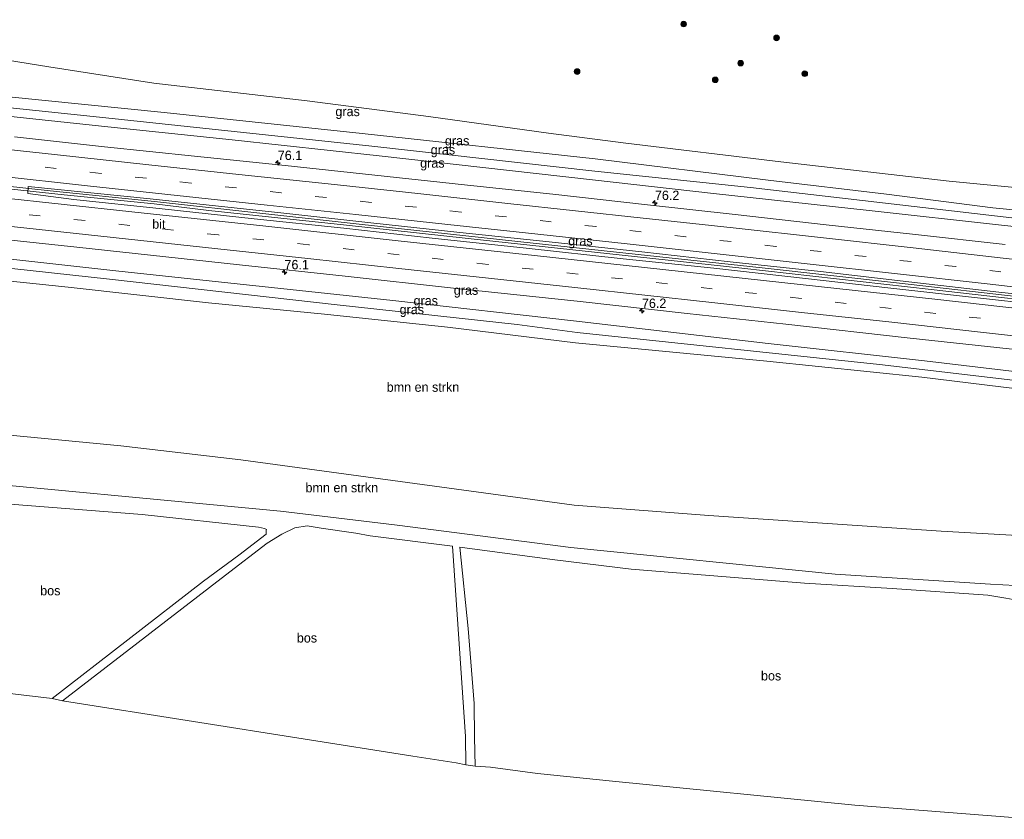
# Model space of a CAD drawing. Header units: millimetres. Extents: x 180000 to 190000, y 466229 to 468626.
# Tile 173 of 202: x 187593 to 187855, y 466514 to 466727. Entities that reach past the tile are written whole.
import ezdxf
from ezdxf.enums import TextEntityAlignment as Align

# ---------------------------------------------------------------- set-up
doc = ezdxf.new("R2010")
doc.units = ezdxf.units.MM
doc.linetypes.add('39strp', pattern=[12, 3, -9])
for name, color, linetype, lineweight in [('af-bs-rasterhekwerk', 8, 'hekwerk', 18), ('as-bs-kilometr', 13, 'Continuous', 18), ('bp-b5-bomenstruiken', 93, 'Continuous', 18), ('bp-b5-bos', 93, 'Continuous', 18), ('bp-b5-grasland', 93, 'Continuous', 18), ('bp-bs-boom', 93, 'Continuous', 18), ('gr-bs-geleiderail', 213, 'geleiderail', 18), ('gw-bs-insteekwatergang', 93, 'Continuous', 18), ('gw-bs-kruinlijn', 93, 'Continuous', 18), ('gw-bs-teenlijn', 93, 'Continuous', 18), ('kd-bs-opnamedtmgrens', 173, 'Continuous', 18), ('mk-bs-39streep 0.15', 8, '39strp', 18), ('mk-bs-streep 0.15', 8, 'Continuous', 18), ('vh-b5-verh_soort', 8, 'Continuous', 18), ('wh-bs-greppel', 133, 'greppel', 18)]:
    doc.layers.add(name, color=color, linetype=linetype, lineweight=lineweight)
doc.styles.add('rtw_iso', font='iso-rtw.shx')
doc.linetypes.add('geleiderail', pattern='A,2,-1,[175,RTW.shx,S=0.5,R=0,X=0,Y=0],-1', length=4)
doc.linetypes.add('greppel', pattern='A,25.5,-0.01,[14,RTW.shx,S=1,R=0,X=0,Y=0],1,[14,RTW.shx,S=1,R=0,X=0,Y=0],1,[14,RTW.shx,S=1,R=0,X=0,Y=0],1,[14,RTW.shx,S=1,R=0,X=0,Y=0],1,[14,RTW.shx,S=1,R=0,X=0,Y=0],0.5,-0.01', length=30.02)
doc.linetypes.add('hekwerk', pattern='A,7,-1.5,[1,RTW.shx,S=0.75,R=0,X=0,Y=0],-1.5', length=10)

# ---------------------------------------------------------------- blocks, each defined once
blk = doc.blocks.new('dtbattr-r')
at = {"style": 'rtw_iso'}
blk.add_attdef('TAG', text='', height=2.5, dxfattribs=at).set_placement((0, 0), align=Align.MIDDLE_CENTER)
blk = doc.blocks.new('boom')
blk.add_hatch(color=256).paths.add_polyline_path([(-0.75, 0, 1), (0.75, 0, 1)])
blk.add_circle((0, 0), 0.75)
blk = doc.blocks.new('hecto')
for p, q in [((0, 0.625), (-0.625, 0)), ((0, -0.625), (0, 0.625)), ((-0.625, 0), (0.625, 0)), ((0.625, 0), (0, -0.625))]:
    blk.add_line(p, q)
blk = doc.blocks.new('dtbattr')
at = {"style": 'rtw_iso'}
blk.add_attdef('TAG', (0.59, 0.87), '', height=2.5, dxfattribs=at)

msp = doc.modelspace()

# ---------------------------------------------------------------- linework, layer by layer
at = {"layer": 'af-bs-rasterhekwerk'}
for points in [[(187739.85, 466586.58, 72.67), (187693.69, 466592.57, 72.88), (187662.55, 466596.28, 72.87), (187566.74, 466605.32, 73.42), (187540.41, 466608.4, 73.41), (187509.05, 466612.35, 73.34)], [(187851.59, 466576.87, 70.72), (187810.21, 466579.5, 71.63), (187739.85, 466586.58, 72.67)], [(187866.78, 466574.52, 71.97), (187864.99, 466576.08, 70.58), (187861.39, 466576.28, 70.46), (187851.59, 466576.87, 70.72)]]:
    msp.add_polyline3d(points, dxfattribs=at)
at = {"layer": 'bp-b5-bomenstruiken'}
msp.add_polyline3d([(187875.35, 466626.81, 57.58), (187871.26, 466589.06, 70.41), (187838.44, 466590.93, 71.16), (187776.6, 466595.13, 71.91), (187740.72, 466597.88, 72.42), (187652.05, 466609.97, 73.17), (187620.12, 466613.64, 73.19), (187578.45, 466617.66, 73.32), (187557.48, 466620.46, 73.26), (187542.45, 466622.16, 73.27), (187526.09, 466623.62, 73.26), (187510.28, 466625.32, 73.27), (187511.87, 466638.96, 68.71), (187513.36, 466654.35, 63.64), (187514.08, 466665.57, 59.38), (187541.18, 466663.16, 59.62), (187571.05, 466659.56, 59.69), (187606.08, 466655.94, 59.53), (187643.46, 466651.72, 59.36), (187674.27, 466648.74, 59.26), (187707, 466645.29, 59.15), (187741.08, 466641.14, 58.94), (187792.02, 466636.26, 58.46), (187833.33, 466631.92, 58.06)], close=True, dxfattribs=at)
msp.add_polyline3d([(187578.45, 466617.66, 73.32), (187620.12, 466613.64, 73.19), (187652.05, 466609.97, 73.17), (187740.72, 466597.88, 72.42), (187776.6, 466595.13, 71.91), (187838.44, 466590.93, 71.16), (187871.26, 466589.06, 70.41), (187870.26, 466578.6, 70.36), (187871.15, 466575.78, 70.34), (187870.91, 466576.33, 70.44), (187869.58, 466577.36, 70.49), (187867.63, 466577.83, 70.42), (187865.07, 466576.96, 70.46), (187864.99, 466576.08, 70.58), (187861.39, 466576.28, 70.46), (187851.59, 466576.87, 70.72), (187810.21, 466579.5, 71.63), (187739.85, 466586.58, 72.67), (187693.69, 466592.57, 72.88), (187662.55, 466596.28, 72.87), (187566.74, 466605.32, 73.42)], dxfattribs=at)
at = {"layer": 'bp-b5-bos'}
for points in [[(187642.13, 466577.62, 72.62), (187601.8, 466546.39, 72.76), (187558.96, 466551.51, 73.8), (187562.33, 466588.4, 73.59), (187563.02, 466593.17, 73.58), (187563.94, 466596.86, 73.59), (187565.47, 466599.21, 73.58), (187567.05, 466599.73, 73.58), (187568.56, 466599.86, 73.58), (187586.04, 466598.5, 73.49), (187625.78, 466595.44, 73.24), (187656.7, 466592, 73.08), (187658.31, 466591.71, 73), (187658.83, 466591.43, 73), (187658.75, 466591.13, 73), (187658.77, 466590.12, 72.8), (187651.46, 466584.6, 72.77)], [(187711.84, 466536.26, 71.43), (187711.96, 466528.77, 71.2), (187709.39, 466529.24, 71.41), (187697.78, 466531.09, 71.37), (187639.4, 466540.32, 72.81), (187604.56, 466545.83, 72.79), (187647.96, 466579.22, 72.8), (187659.03, 466587.79, 72.8), (187662.99, 466590.18, 72.8), (187666.45, 466591.88, 72.8), (187669.73, 466592.35, 72.81), (187673.4, 466591.79, 72.81), (187682.64, 466590.43, 72.82), (187686.45, 466589.69, 72.93), (187708.34, 466587.01, 72.92)], [(187865.45, 466533.55, 69.33), (187863.16, 466514.24, 68.64), (187815.46, 466518.05, 70.02), (187750.94, 466524.44, 71.55), (187730.99, 466526.41, 71.25), (187718.52, 466528.12, 71.26), (187714.44, 466528.43, 71.09), (187714.24, 466536.14, 71.37), (187714.14, 466545.07, 71.7), (187712.57, 466565.01, 72.32), (187710.33, 466586.69, 72.5), (187734.94, 466583.46, 72.47), (187755.95, 466580.86, 72.58), (187802.04, 466577.14, 71.95), (187825.36, 466575.68, 70.97), (187850.9, 466573.91, 70.58), (187855.67, 466573.08, 70.45), (187861.47, 466572.03, 70.37), (187863.98, 466570.91, 70.26), (187866.33, 466568, 70.02), (187868.42, 466562.78, 69.92), (187868.02, 466557.71, 69.75)]]:
    msp.add_polyline3d(points, close=True, dxfattribs=at)
at = {"layer": 'bp-b5-grasland'}
for points in [[(187881.14, 466680.27, 58.04), (187880.49, 466674.28, 57.72), (187852.21, 466677.07, 58.11), (187823.86, 466680.65, 58.16), (187792.42, 466684.37, 58.32), (187746.39, 466690.13, 58.6), (187684.37, 466696.84, 59.1), (187631.64, 466702.39, 59.41), (187567.28, 466708.93, 59.66), (187518.67, 466714.14, 59.65), (187519.73, 466721.88, 59.99), (187519.9, 466727.14, 60.03), (187543.79, 466723.77, 60.3), (187572.83, 466719.1, 60.26), (187600.96, 466714.55, 60), (187628.9, 466710.26, 59.74), (187669.7, 466705.55, 59.49), (187702.01, 466701.37, 59.53), (187733.95, 466696.95, 58.86), (187754.52, 466694.27, 58.79), (187795.76, 466689.26, 58.37), (187840.61, 466684.11, 58.29)], [(187880.49, 466674.28, 57.72), (187880.21, 466671.68, 57.29), (187857.26, 466674.35, 57.53), (187787.7, 466682.42, 57.77), (187746.23, 466686.79, 58.01), (187686.93, 466693.48, 58.39), (187616.11, 466701.04, 58.89), (187533.87, 466709.65, 59), (187518.41, 466711.31, 59.03), (187518.67, 466714.14, 59.65), (187567.28, 466708.93, 59.66), (187631.64, 466702.39, 59.41), (187684.37, 466696.84, 59.1), (187746.39, 466690.13, 58.6), (187792.42, 466684.37, 58.32), (187823.86, 466680.65, 58.16), (187852.21, 466677.07, 58.11)], [(187880.21, 466671.68, 57.29), (187880, 466669.71, 57.71), (187854.54, 466672.45, 58.01), (187819.28, 466676.36, 58.3), (187777.8, 466680.86, 58.43), (187745.62, 466684.48, 58.62), (187730.65, 466686.18, 58.76), (187688.83, 466690.85, 59.01), (187649.77, 466695.11, 59.2), (187616.61, 466698.58, 59.36), (187568.27, 466703.74, 59.59), (187523.84, 466708.79, 59.62), (187518.22, 466709.37, 59.63), (187518.41, 466711.31, 59.03), (187533.87, 466709.65, 59), (187616.11, 466701.04, 58.89), (187686.93, 466693.48, 58.39), (187746.23, 466686.79, 58.01), (187787.7, 466682.42, 57.77), (187857.26, 466674.35, 57.53)], [(187875.84, 466631.34, 57.58), (187875.59, 466628.99, 57.12), (187822.03, 466635.34, 57.59), (187741.52, 466643.84, 57.9), (187725.57, 466645.95, 58.4), (187677.69, 466651.2, 58.46), (187617.11, 466658.05, 58.9), (187565.84, 466663.67, 58.8), (187514.42, 466669.14, 58.85), (187514.66, 466671.67, 59.59), (187550.88, 466667.8, 59.63), (187618.76, 466660.29, 59.38), (187692.46, 466652.34, 59.08), (187741.35, 466646.86, 58.66), (187792.38, 466640.89, 58.46), (187833.97, 466636.34, 58.06)], [(187875.59, 466628.99, 57.12), (187875.35, 466626.81, 57.58), (187833.33, 466631.92, 58.06), (187792.02, 466636.26, 58.46), (187741.08, 466641.14, 58.94), (187707, 466645.29, 59.15), (187674.27, 466648.74, 59.26), (187643.46, 466651.72, 59.36), (187606.08, 466655.94, 59.53), (187571.05, 466659.56, 59.69), (187541.18, 466663.16, 59.62), (187514.08, 466665.57, 59.38), (187514.42, 466669.14, 58.85), (187565.84, 466663.67, 58.8), (187617.11, 466658.05, 58.9), (187677.69, 466651.2, 58.46), (187725.57, 466645.95, 58.4), (187741.52, 466643.84, 57.9), (187822.03, 466635.34, 57.59)]]:
    msp.add_polyline3d(points, close=True, dxfattribs=at)
for points in [[(187881.14, 466680.27, 58.04), (187840.61, 466684.11, 58.29), (187795.76, 466689.26, 58.37), (187754.52, 466694.27, 58.79), (187733.95, 466696.95, 58.86), (187702.01, 466701.37, 59.53), (187669.7, 466705.55, 59.49), (187628.9, 466710.26, 59.74), (187600.96, 466714.55, 60), (187572.83, 466719.1, 60.26)], [(187568.27, 466703.74, 59.59), (187616.61, 466698.58, 59.36), (187649.77, 466695.11, 59.2), (187688.83, 466690.85, 59.01), (187730.65, 466686.18, 58.76), (187745.62, 466684.48, 58.62), (187777.8, 466680.86, 58.43), (187819.28, 466676.36, 58.3), (187854.54, 466672.45, 58.01), (187880, 466669.71, 57.71)], [(187855.45, 466667.25, 58.14), (187831.63, 466669.9, 58.37), (187807.82, 466672.56, 58.51), (187783.59, 466675.25, 58.74), (187759.44, 466677.92, 58.97), (187735.85, 466680.56, 59.13), (187711.56, 466683.15, 59.27), (187687.68, 466685.78, 59.37), (187663.87, 466688.28, 59.57), (187639.69, 466690.78, 59.61), (187615.75, 466693.29, 59.74), (187591.79, 466695.93, 59.76)], [(187877.84, 466649.76, 58.11), (187848.89, 466652.98, 58.43), (187824.23, 466655.72, 58.67), (187802.34, 466658.19, 58.79), (187777.96, 466660.97, 58.99), (187753.79, 466663.5, 59.24), (187727.95, 466666.27, 59.37), (187702.94, 466669.01, 59.53), (187679.45, 466671.59, 59.61), (187655.62, 466674.12, 59.78), (187631.12, 466676.79, 59.88), (187607.62, 466679.26, 59.91), (187595.37, 466680.85, 59.98), (187595.46, 466682.73, 59.98), (187627.93, 466679.41, 59.88), (187662.69, 466675.71, 59.74), (187686.65, 466673.07, 59.55), (187710.36, 466670.52, 59.53), (187734.06, 466668.01, 59.33), (187758.73, 466665.31, 59.17), (187782.25, 466662.68, 58.95), (187806.29, 466660.09, 58.76), (187829.83, 466657.33, 58.58), (187853.81, 466654.58, 58.34), (187878.08, 466651.99, 58.14)], [(187573.32, 466670.32, 59.76), (187608.37, 466666.57, 59.66), (187651.68, 466661.89, 59.46), (187679.81, 466658.86, 59.36), (187708.63, 466655.68, 59.23), (187741.54, 466652.15, 59.05), (187770.82, 466648.94, 58.78), (187797.06, 466646.09, 58.56), (187830.16, 466642.37, 58.29), (187862.31, 466638.91, 58.01), (187862.23, 466638.4, 58), (187876.44, 466636.88, 57.83), (187875.84, 466631.34, 57.58), (187833.97, 466636.34, 58.06), (187792.38, 466640.89, 58.46), (187741.35, 466646.86, 58.66), (187692.46, 466652.34, 59.08), (187618.76, 466660.29, 59.38), (187550.88, 466667.8, 59.63)]]:
    msp.add_polyline3d(points, dxfattribs=at)
at = {"layer": 'gr-bs-geleiderail'}
for points in [[(187516.4, 466690.06, 60.86), (187528.32, 466688.67, 60.8), (187558.8, 466685.44, 60.78), (187605.05, 466680.48, 60.54), (187628.96, 466678.07, 60.43), (187643.49, 466676.34, 60.34), (187679.32, 466672.49, 60.24), (187712.51, 466668.84, 60.05), (187753.49, 466664.47, 59.84), (187785.4, 466660.96, 59.63), (187835.74, 466655.3, 59.19), (187877.92, 466650.53, 58.8)], [(187877.99, 466651.22, 58.82), (187862.33, 466652.97, 59.06), (187826.52, 466657.04, 59.28), (187790.77, 466661.07, 59.6), (187760.28, 466664.39, 59.77), (187729.84, 466667.66, 60.04), (187694.02, 466671.55, 60.35), (187659.51, 466675.32, 60.42), (187629.08, 466678.7, 60.47), (187601.26, 466681.59, 60.67), (187576.13, 466684.28, 60.83), (187549.7, 466687.19, 60.89), (187516.46, 466690.69, 60.88)]]:
    msp.add_polyline3d(points, dxfattribs=at)
at = {"layer": 'gw-bs-insteekwatergang'}
for points in [[(187518.67, 466714.14, 59.65), (187567.28, 466708.93, 59.66), (187631.64, 466702.39, 59.41), (187684.37, 466696.84, 59.1), (187746.39, 466690.13, 58.6)], [(187745.62, 466684.48, 58.62), (187730.65, 466686.18, 58.76), (187688.83, 466690.85, 59.01), (187649.77, 466695.11, 59.2), (187616.61, 466698.58, 59.36), (187568.27, 466703.74, 59.59), (187523.84, 466708.79, 59.62), (187518.22, 466709.37, 59.63)], [(187746.39, 466690.13, 58.6), (187792.42, 466684.37, 58.32), (187823.86, 466680.65, 58.16), (187852.21, 466677.07, 58.11), (187880.49, 466674.28, 57.72)], [(187880, 466669.71, 57.71), (187854.54, 466672.45, 58.01), (187819.28, 466676.36, 58.3), (187777.8, 466680.86, 58.43), (187745.62, 466684.48, 58.62)], [(187514.66, 466671.67, 59.59), (187550.88, 466667.8, 59.63), (187618.76, 466660.29, 59.38), (187692.46, 466652.34, 59.08), (187741.35, 466646.86, 58.66)], [(187875.35, 466626.81, 57.58), (187833.33, 466631.92, 58.06), (187792.02, 466636.26, 58.46), (187741.08, 466641.14, 58.94), (187707, 466645.29, 59.15), (187674.27, 466648.74, 59.26), (187643.46, 466651.72, 59.36), (187606.08, 466655.94, 59.53), (187571.05, 466659.56, 59.69), (187541.18, 466663.16, 59.62), (187514.08, 466665.57, 59.38)], [(187741.35, 466646.86, 58.66), (187792.38, 466640.89, 58.46), (187833.97, 466636.34, 58.06), (187875.84, 466631.34, 57.58)]]:
    msp.add_polyline3d(points, dxfattribs=at)
at = {"layer": 'gw-bs-kruinlijn'}
for points in [[(187740.72, 466597.88, 72.42), (187652.05, 466609.97, 73.17), (187620.12, 466613.64, 73.19), (187578.45, 466617.66, 73.32), (187557.48, 466620.46, 73.26), (187542.45, 466622.16, 73.27), (187526.09, 466623.62, 73.26), (187510.28, 466625.32, 73.27)], [(187871.26, 466589.06, 70.41), (187838.44, 466590.93, 71.16), (187776.6, 466595.13, 71.91), (187740.72, 466597.88, 72.42)]]:
    msp.add_polyline3d(points, dxfattribs=at)
at = {"layer": 'gw-bs-teenlijn'}
for points in [[(187754.52, 466694.27, 58.79), (187733.95, 466696.95, 58.86), (187702.01, 466701.37, 59.53), (187669.7, 466705.55, 59.49), (187628.9, 466710.26, 59.74), (187600.96, 466714.55, 60), (187572.83, 466719.1, 60.26), (187543.79, 466723.77, 60.3), (187519.9, 466727.14, 60.03)], [(187881.14, 466680.27, 58.04), (187840.61, 466684.11, 58.29), (187795.76, 466689.26, 58.37), (187754.52, 466694.27, 58.79)]]:
    msp.add_polyline3d(points, dxfattribs=at)
at = {"layer": 'kd-bs-opnamedtmgrens'}
msp.add_polyline3d([(187863.16, 466514.24, 68.64), (187815.46, 466518.05, 70.02), (187750.94, 466524.44, 71.55), (187730.99, 466526.41, 71.25), (187718.52, 466528.12, 71.26), (187714.44, 466528.43, 71.09), (187711.96, 466528.77, 71.2), (187709.39, 466529.24, 71.41), (187697.78, 466531.09, 71.37), (187639.4, 466540.32, 72.81), (187604.56, 466545.83, 72.79), (187601.8, 466546.39, 72.76), (187558.96, 466551.51, 73.8), (187555.71, 466551.89, 73.97), (187552, 466552.33, 74.11), (187549.59, 466552.65, 74.22), (187545.24, 466553.16, 74.15), (187541.41, 466553.62, 74.15), (187538.44, 466553.96, 74.32), (187521.04, 466556.02, 74.2), (187503.97, 466558.61, 74.17)], dxfattribs=at)
at = {"layer": 'mk-bs-39streep 0.15'}
for points in [[(187878.65, 466657.27, 58.05), (187866.28, 466658.7, 58.17), (187842.36, 466661.4, 58.44), (187818.46, 466664.05, 58.62), (187794.45, 466666.74, 58.76), (187770.51, 466669.36, 58.97), (187746.58, 466672.03, 59.21), (187710.69, 466675.9, 59.45), (187686.74, 466678.47, 59.51), (187662.79, 466681.04, 59.66), (187638.82, 466683.62, 59.77), (187614.83, 466686.2, 59.86), (187590.91, 466688.81, 59.94), (187566.9, 466691.41, 60), (187542.91, 466694.01, 60), (187517.04, 466696.84, 59.99)], [(187877.26, 466644.47, 58), (187872.38, 466645.01, 58.06), (187848.92, 466647.63, 58.33), (187825.11, 466650.27, 58.53), (187801.22, 466652.91, 58.73), (187777.5, 466655.51, 58.92), (187741.79, 466659.41, 59.22), (187717.84, 466662, 59.4), (187694.17, 466664.57, 59.46), (187670.1, 466667.21, 59.64), (187646.05, 466669.82, 59.76), (187622.51, 466672.36, 59.84), (187574.65, 466677.46, 59.9), (187565.03, 466678.46, 59.96)]]:
    msp.add_polyline3d(points, dxfattribs=at)
at = {"layer": 'mk-bs-streep 0.15'}
for points in [[(187879.05, 466660.98, 57.99), (187854.94, 466663.67, 58.24), (187831.03, 466666.37, 58.46), (187807.1, 466669.05, 58.63), (187783.05, 466671.68, 58.82), (187759.14, 466674.31, 59), (187723.13, 466678.24, 59.27), (187699.16, 466680.84, 59.42), (187675.27, 466683.4, 59.55), (187651.48, 466685.96, 59.65), (187627.57, 466688.53, 59.75), (187603.26, 466691.17, 59.81), (187579.35, 466693.73, 59.85), (187555.48, 466696.36, 59.96), (187517.38, 466700.46, 59.92)], [(187516.7, 466693.25, 60.02), (187538.92, 466690.75, 60.01), (187563.17, 466688.15, 60.03), (187587.07, 466685.54, 59.99), (187611.23, 466682.93, 59.89), (187635.12, 466680.37, 59.84), (187659.08, 466677.73, 59.73), (187682.61, 466675.25, 59.62), (187707.11, 466672.59, 59.55), (187731.05, 466669.99, 59.36), (187754.86, 466667.45, 59.22), (187778.85, 466664.76, 58.94), (187802.79, 466662.14, 58.78), (187826.79, 466659.45, 58.6), (187850.68, 466656.8, 58.29), (187878.26, 466653.63, 58.09)], [(187877.66, 466648.12, 58.02), (187872.95, 466648.65, 58.08), (187837.53, 466652.6, 58.43), (187801.7, 466656.54, 58.78), (187770.07, 466660.04, 59.04), (187730.24, 466664.37, 59.34), (187694.68, 466668.21, 59.49), (187658.65, 466672.15, 59.73), (187623.01, 466675.96, 59.86), (187586.95, 466679.84, 59.89), (187565.38, 466682.12, 60.05)], [(187876.87, 466640.8, 57.92), (187872.85, 466641.25, 57.95), (187848.94, 466643.9, 58.2), (187825.35, 466646.56, 58.43), (187801.24, 466649.2, 58.64), (187777.41, 466651.84, 58.83), (187741.75, 466655.73, 59.15), (187717.93, 466658.32, 59.28), (187694.09, 466660.9, 59.34), (187669.91, 466663.51, 59.49), (187645.88, 466666.12, 59.6), (187618.04, 466669.14, 59.72), (187574.47, 466673.83, 59.81), (187564.86, 466674.81, 59.89)]]:
    msp.add_polyline3d(points, dxfattribs=at)
at = {"layer": 'vh-b5-verh_soort'}
for points in [[(187591.79, 466695.93, 59.76), (187615.75, 466693.29, 59.74), (187639.69, 466690.78, 59.61), (187663.87, 466688.28, 59.57), (187687.68, 466685.78, 59.37), (187711.56, 466683.15, 59.27), (187735.85, 466680.56, 59.13), (187759.44, 466677.92, 58.97), (187783.59, 466675.25, 58.74), (187807.82, 466672.56, 58.51), (187831.63, 466669.9, 58.37), (187855.45, 466667.25, 58.14)], [(187878.08, 466651.99, 58.14), (187853.81, 466654.58, 58.34), (187829.83, 466657.33, 58.58), (187806.29, 466660.09, 58.76), (187782.25, 466662.68, 58.95), (187758.73, 466665.31, 59.17), (187734.06, 466668.01, 59.33), (187710.36, 466670.52, 59.53), (187686.65, 466673.07, 59.55), (187662.69, 466675.71, 59.74), (187627.93, 466679.41, 59.88), (187595.46, 466682.73, 59.98), (187595.37, 466680.85, 59.98), (187607.62, 466679.26, 59.91), (187631.12, 466676.79, 59.88), (187655.62, 466674.12, 59.78), (187679.45, 466671.59, 59.61), (187702.94, 466669.01, 59.53), (187727.95, 466666.27, 59.37), (187753.79, 466663.5, 59.24), (187777.96, 466660.97, 58.99), (187802.34, 466658.19, 58.79), (187824.23, 466655.72, 58.67), (187848.89, 466652.98, 58.43), (187877.84, 466649.76, 58.11)], [(187862.31, 466638.91, 58.01), (187830.16, 466642.37, 58.29), (187797.06, 466646.09, 58.56), (187770.82, 466648.94, 58.78), (187741.54, 466652.15, 59.05), (187708.63, 466655.68, 59.23), (187679.81, 466658.86, 59.36), (187651.68, 466661.89, 59.46), (187608.37, 466666.57, 59.66), (187573.32, 466670.32, 59.76)], [(187566.74, 466605.32, 73.42), (187662.55, 466596.28, 72.87), (187693.69, 466592.57, 72.88), (187739.85, 466586.58, 72.67), (187810.21, 466579.5, 71.63), (187851.59, 466576.87, 70.72), (187861.39, 466576.28, 70.46)], [(187855.67, 466573.08, 70.45), (187850.9, 466573.91, 70.58), (187825.36, 466575.68, 70.97), (187802.04, 466577.14, 71.95), (187755.95, 466580.86, 72.58), (187734.94, 466583.46, 72.47), (187710.33, 466586.69, 72.5), (187712.57, 466565.01, 72.32), (187714.14, 466545.07, 71.7), (187714.24, 466536.14, 71.37), (187714.44, 466528.43, 71.09), (187711.96, 466528.77, 71.2), (187711.84, 466536.26, 71.43), (187708.34, 466587.01, 72.92), (187686.45, 466589.69, 72.93), (187682.64, 466590.43, 72.82), (187673.4, 466591.79, 72.81), (187669.73, 466592.35, 72.81), (187666.45, 466591.88, 72.8), (187662.99, 466590.18, 72.8), (187659.03, 466587.79, 72.8), (187647.96, 466579.22, 72.8), (187604.56, 466545.83, 72.79), (187601.8, 466546.39, 72.76), (187642.13, 466577.62, 72.62), (187651.46, 466584.6, 72.77), (187658.77, 466590.12, 72.8), (187658.75, 466591.13, 73), (187658.83, 466591.43, 73), (187658.31, 466591.71, 73), (187656.7, 466592, 73.08), (187625.78, 466595.44, 73.24), (187586.04, 466598.5, 73.49)]]:
    msp.add_polyline3d(points, dxfattribs=at)
at = {"layer": 'wh-bs-greppel'}
for points in [[(187746.23, 466686.79, 58.01), (187686.93, 466693.48, 58.39), (187616.11, 466701.04, 58.89), (187533.87, 466709.65, 59), (187518.41, 466711.31, 59.03)], [(187880.21, 466671.68, 57.29), (187857.26, 466674.35, 57.53), (187787.7, 466682.42, 57.77), (187746.23, 466686.79, 58.01)], [(187741.52, 466643.84, 57.9), (187725.57, 466645.95, 58.4), (187677.69, 466651.2, 58.46), (187617.11, 466658.05, 58.9), (187565.84, 466663.67, 58.8), (187514.42, 466669.14, 58.85)], [(187875.59, 466628.99, 57.12), (187822.03, 466635.34, 57.59), (187741.52, 466643.84, 57.9)]]:
    msp.add_polyline3d(points, dxfattribs=at)

# ---------------------------------------------------------------- block references
at = {"layer": 'as-bs-kilometr'}
ref = msp.add_blockref('dtbattr', (187661.87, 466689.03, 59.36), dxfattribs=at)
ref.add_attrib('TAG', '76.1', dxfattribs={"layer": '0', "height": 2.5, "style": 'rtw_iso'}).set_placement((187661.87, 466689.03, 59.36), align=Align.BOTTOM_LEFT)
for p in [(187661.87, 466689.03, 59.36), (187762.25, 466678.37, 58.79), (187663.65, 466659.93, 59.43), (187758.79, 466649.64, 58.83)]:
    msp.add_blockref('hecto', p, dxfattribs=at)
ref = msp.add_blockref('dtbattr', (187762.25, 466678.37, 58.79), dxfattribs=at)
ref.add_attrib('TAG', '76.2', dxfattribs={"layer": '0', "height": 2.5, "style": 'rtw_iso'}).set_placement((187762.25, 466678.37, 58.79), align=Align.BOTTOM_LEFT)
ref = msp.add_blockref('dtbattr', (187663.65, 466659.93, 59.43), dxfattribs=at)
ref.add_attrib('TAG', '76.1', dxfattribs={"layer": '0', "height": 2.5, "style": 'rtw_iso'}).set_placement((187663.65, 466659.93, 59.43), align=Align.BOTTOM_LEFT)
ref = msp.add_blockref('dtbattr', (187758.79, 466649.64, 58.83), dxfattribs=at)
ref.add_attrib('TAG', '76.2', dxfattribs={"layer": '0', "height": 2.5, "style": 'rtw_iso'}).set_placement((187758.79, 466649.64, 58.83), align=Align.BOTTOM_LEFT)
at = {"layer": 'bp-b5-bomenstruiken'}
ref = msp.add_blockref('dtbattr-r', (187690.85, 466627.32, 65.83), dxfattribs=at)
ref.add_attrib('TAG', 'bmn en strkn', dxfattribs={"layer": '0', "height": 2.5, "style": 'rtw_iso'}).set_placement((187690.85, 466627.32, 65.83), align=Align.BOTTOM_LEFT)
ref = msp.add_blockref('dtbattr-r', (187669.25, 466600.55, 71.97), dxfattribs=at)
ref.add_attrib('TAG', 'bmn en strkn', dxfattribs={"layer": '0', "height": 2.5, "style": 'rtw_iso'}).set_placement((187669.25, 466600.55, 71.97), align=Align.BOTTOM_LEFT)
at = {"layer": 'bp-b5-bos'}
ref = msp.add_blockref('dtbattr-r', (187598.63, 466573.13, 73.24), dxfattribs=at)
ref.add_attrib('TAG', 'bos', dxfattribs={"layer": '0', "height": 2.5, "style": 'rtw_iso'}).set_placement((187598.63, 466573.13, 73.24), align=Align.BOTTOM_LEFT)
ref = msp.add_blockref('dtbattr-r', (187666.94, 466560.56, 72.43), dxfattribs=at)
ref.add_attrib('TAG', 'bos', dxfattribs={"layer": '0', "height": 2.5, "style": 'rtw_iso'}).set_placement((187666.94, 466560.56, 72.43), align=Align.BOTTOM_LEFT)
ref = msp.add_blockref('dtbattr-r', (187790.48, 466550.47, 70.92), dxfattribs=at)
ref.add_attrib('TAG', 'bos', dxfattribs={"layer": '0', "height": 2.5, "style": 'rtw_iso'}).set_placement((187790.48, 466550.47, 70.92), align=Align.BOTTOM_LEFT)
at = {"layer": 'bp-b5-grasland'}
ref = msp.add_blockref('dtbattr-r', (187677.21, 466700.71, 59.11), dxfattribs=at)
ref.add_attrib('TAG', 'gras', dxfattribs={"layer": '0', "height": 2.5, "style": 'rtw_iso'}).set_placement((187677.21, 466700.71, 59.11), align=Align.BOTTOM_LEFT)
ref = msp.add_blockref('dtbattr-r', (187706.35, 466692.91, 58.51), dxfattribs=at)
ref.add_attrib('TAG', 'gras', dxfattribs={"layer": '0', "height": 2.5, "style": 'rtw_iso'}).set_placement((187706.35, 466692.91, 58.51), align=Align.BOTTOM_LEFT)
ref = msp.add_blockref('dtbattr-r', (187702.57, 466690.51, 58.61), dxfattribs=at)
ref.add_attrib('TAG', 'gras', dxfattribs={"layer": '0', "height": 2.5, "style": 'rtw_iso'}).set_placement((187702.57, 466690.51, 58.61), align=Align.BOTTOM_LEFT)
ref = msp.add_blockref('dtbattr-r', (187699.76, 466686.99, 58.96), dxfattribs=at)
ref.add_attrib('TAG', 'gras', dxfattribs={"layer": '0', "height": 2.5, "style": 'rtw_iso'}).set_placement((187699.76, 466686.99, 58.96), align=Align.BOTTOM_LEFT)
ref = msp.add_blockref('dtbattr-r', (187739.17, 466666.25, 59.21), dxfattribs=at)
ref.add_attrib('TAG', 'gras', dxfattribs={"layer": '0', "height": 2.5, "style": 'rtw_iso'}).set_placement((187739.17, 466666.25, 59.21), align=Align.BOTTOM_LEFT)
ref = msp.add_blockref('dtbattr-r', (187708.72, 466653.14, 59.02), dxfattribs=at)
ref.add_attrib('TAG', 'gras', dxfattribs={"layer": '0', "height": 2.5, "style": 'rtw_iso'}).set_placement((187708.72, 466653.14, 59.02), align=Align.BOTTOM_LEFT)
ref = msp.add_blockref('dtbattr-r', (187698.01, 466650.33, 58.53), dxfattribs=at)
ref.add_attrib('TAG', 'gras', dxfattribs={"layer": '0', "height": 2.5, "style": 'rtw_iso'}).set_placement((187698.01, 466650.33, 58.53), align=Align.BOTTOM_LEFT)
ref = msp.add_blockref('dtbattr-r', (187694.3, 466647.97, 58.69), dxfattribs=at)
ref.add_attrib('TAG', 'gras', dxfattribs={"layer": '0', "height": 2.5, "style": 'rtw_iso'}).set_placement((187694.3, 466647.97, 58.69), align=Align.BOTTOM_LEFT)
at = {"layer": 'bp-bs-boom'}
for p in [(187769.9, 466725.97, 68.46), (187794.62, 466722.29, 68.12), (187785.06, 466715.56, 65.58), (187741.55, 466713.33, 62.81), (187802.13, 466712.75, 65.32), (187778.31, 466711.12, 63.74)]:
    msp.add_blockref('boom', p, dxfattribs=at)
at = {"layer": 'vh-b5-verh_soort'}
ref = msp.add_blockref('dtbattr-r', (187628.45, 466670.73, 59.1), dxfattribs=at)
ref.add_attrib('TAG', 'bit', dxfattribs={"layer": '0', "height": 2.5, "style": 'rtw_iso'}).set_placement((187628.45, 466670.73, 59.1), align=Align.BOTTOM_LEFT)

doc.saveas('drawing.dxf')
